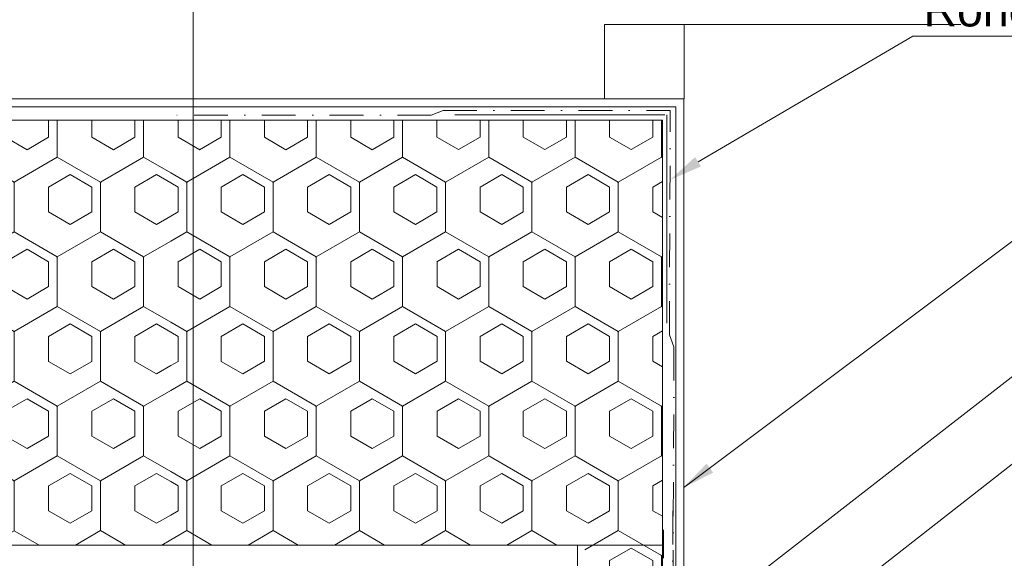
# Model space of a CAD drawing. Header units: millimetres. Extents: x -172116 to -156978, y -29806 to 62594.
# Tile 21 of 23: x -157611 to -157241, y 34471 to 34674. Entities that reach past the tile are written whole.
import ezdxf

# ---------------------------------------------------------------- set-up
doc = ezdxf.new("R2010")
doc.units = ezdxf.units.MM
doc.header["$MEASUREMENT"] = 0
doc.linetypes.add('VÝZTUŽNÁ_SÍŤ', pattern=[25.4, 12.7, -6.35, 0, -6.35])
doc.styles.add('GENEROVANÝ_STYL_1', font='txt')
doc.linetypes.add('FENCELINE1', pattern='A,0,[1,Detail č.7 ŘEZ OKNEM - VODOROVNÝ II_1.Shx,S=0.31246,R=0,X=0,Y=0],-39.37,0', length=39.37)
pattern_1 = [(270.002502, (-114608.684, 186459.862), (16.2379762, 0.0007091), [9.375, -18.75]), (150.002502, (-114608.684, 186459.862), (8.118374, 14.0628545), [9.375, -18.75]), (210.002502, (-114608.684, 186450.487), (-8.1196022, 14.0621454), [9.375, -18.75]), (270.002502, (-114605.429, 186461.737), (16.236748, 28.1257091), [18.75, -37.5]), (150.002502, (-114605.429, 186461.737), (-16.2392046, 28.1242908), [18.75, -37.5]), (210.002502, (-114605.429, 186461.737), (32.4759526, 0.0014183), [0, -37.5, 18.75, 0, 0, 0])]

msp = doc.modelspace()

# ---------------------------------------------------------------- hatches: boundary and pattern name
at = {"linetype": 'Continuous', "lineweight": 20, "true_color": 0xff6600}
h = msp.add_hatch(dxfattribs=at)
h.set_pattern_fill('PUR_0001', color=30, style=0, pattern_type=2)
h.set_pattern_definition(pattern_1)
h.paths.add_polyline_path([(-157694.82, 34636.31), (-157554.27, 34636.32), (-157554.26, 34476.32), (-157720.85, 34476.31), (-157720.85, 34516.66), (-157716.37, 34526.24), (-157716.37, 34610.16, -0.407963), (-157712.45, 34614.16), (-157694.82, 34614.17)])
h = msp.add_hatch(dxfattribs=at)
h.set_pattern_fill('PUR_0001', color=30, style=0, pattern_type=2)
h.set_pattern_definition(pattern_1)
h.paths.add_polyline_path([(-157554.27, 34636.32), (-157369.2, 34636.32), (-157369.21, 34379.43), (-157398.38, 34379.43), (-157398.39, 34476.33), (-157554.26, 34476.32)])
at = {"linetype": 'Continuous', "lineweight": 13}
for points in [[(-157356.93, 34622.4), (-157354.66, 34618.91), (-157366.29, 34613.85)], [(-157352.61, 34506.99), (-157350.13, 34503.64), (-157361.4, 34497.86)]]:
    msp.add_hatch(color=154, dxfattribs=at).paths.add_polyline_path(points)

# ---------------------------------------------------------------- linework, layer by layer
at = {"color": 154, "linetype": 'Continuous', "lineweight": 13}
for p, q in [((-157545.86, 34756.88), (-157545.85, 34461.3)), ((-157355.8, 34620.66), (-157274.97, 34667.95)), ((-157274.97, 34667.95), (-157272.97, 34667.95)), ((-157272.97, 34667.95), (-157004, 34667.95)), ((-157361.21, 34498), (-157223.82, 34601.13)), ((-157390.78, 34420.72), (-157223.65, 34550.6)), ((-157390.78, 34386.98), (-157224.09, 34517.43))]:
    msp.add_line(p, q, dxfattribs=at)
at = {"color": 48, "linetype": 'Continuous', "lineweight": 20, "true_color": 0x5a400a}
for p, q in [((-157391.03, 34644.32), (-157391.03, 34672.32)), ((-157391.03, 34672.32), (-157256.98, 34672.32)), ((-157361.03, 34644.33), (-157361.03, 34672.33)), ((-157361.03, 34644.32), (-157859.37, 34644.3)), ((-157361.23, 34635.08), (-157361.23, 34644.33)), ((-157369.2, 34636.32), (-157859.37, 34636.3)), ((-157369.2, 34636.32), (-157369.21, 34379.43)), ((-157361.22, 34635.08), (-157361.19, 34379.43)), ((-157368.83, 34471.37), (-157368.83, 34482.08)), ((-157368.16, 34482.66), (-157368.25, 34482.66)), ((-157720.85, 34476.31), (-157401.22, 34476.33)), ((-157401.22, 34380.11), (-157401.22, 34476.33)), ((-157401.22, 34476.33), (-157369.21, 34476.33))]:
    msp.add_line(p, q, dxfattribs=at)
at = {"color": 8, "linetype": 'FENCELINE1', "lineweight": 20}
for p, q in [((-157364.23, 34641.32), (-157859.37, 34641.3)), ((-157364.22, 34379.43), (-157364.23, 34641.32))]:
    msp.add_line(p, q, dxfattribs=at)
at = {"color": 7, "linetype": 'VÝZTUŽNÁ_SÍŤ', "lineweight": 13}
for p, q in [((-157456.27, 34638.24), (-157451.78, 34639.99)), ((-157451.75, 34639.99), (-157366.28, 34639.99)), ((-157366.61, 34555.45), (-157366.28, 34639.99)), ((-157456.27, 34638.24), (-157556.27, 34638.23)), ((-157364.88, 34550.95), (-157366.61, 34555.45)), ((-157364.88, 34550.95), (-157365.26, 34450.95)), ((-157365.26, 34489.28), (-157365.25, 34403.89))]:
    msp.add_line(p, q, dxfattribs=at)
at = {"color": 48, "linetype": 'Continuous', "lineweight": 20, "true_color": 0x5a400a}
for points in [[(-157447.29, 34638.3), (-157368.27, 34638.3)], [(-157367.55, 34559.9), (-157367.54, 34638.3)]]:
    msp.add_lwpolyline(points, dxfattribs=at)

# ---------------------------------------------------------------- texts
at = {"color": 154, "linetype": 'Continuous', "lineweight": 13, "insert": (-157270.97, 34667.8), "char_height": 12.5, "attachment_point": 7, "style": 'GENEROVANÝ_STYL_1'}
msp.add_mtext('\\A1;{\\pql;\\fArial|b0|i0|c238|p38;Rohový profil s výztužnou tkaninou}', dxfattribs=at)

doc.saveas('drawing.dxf')
